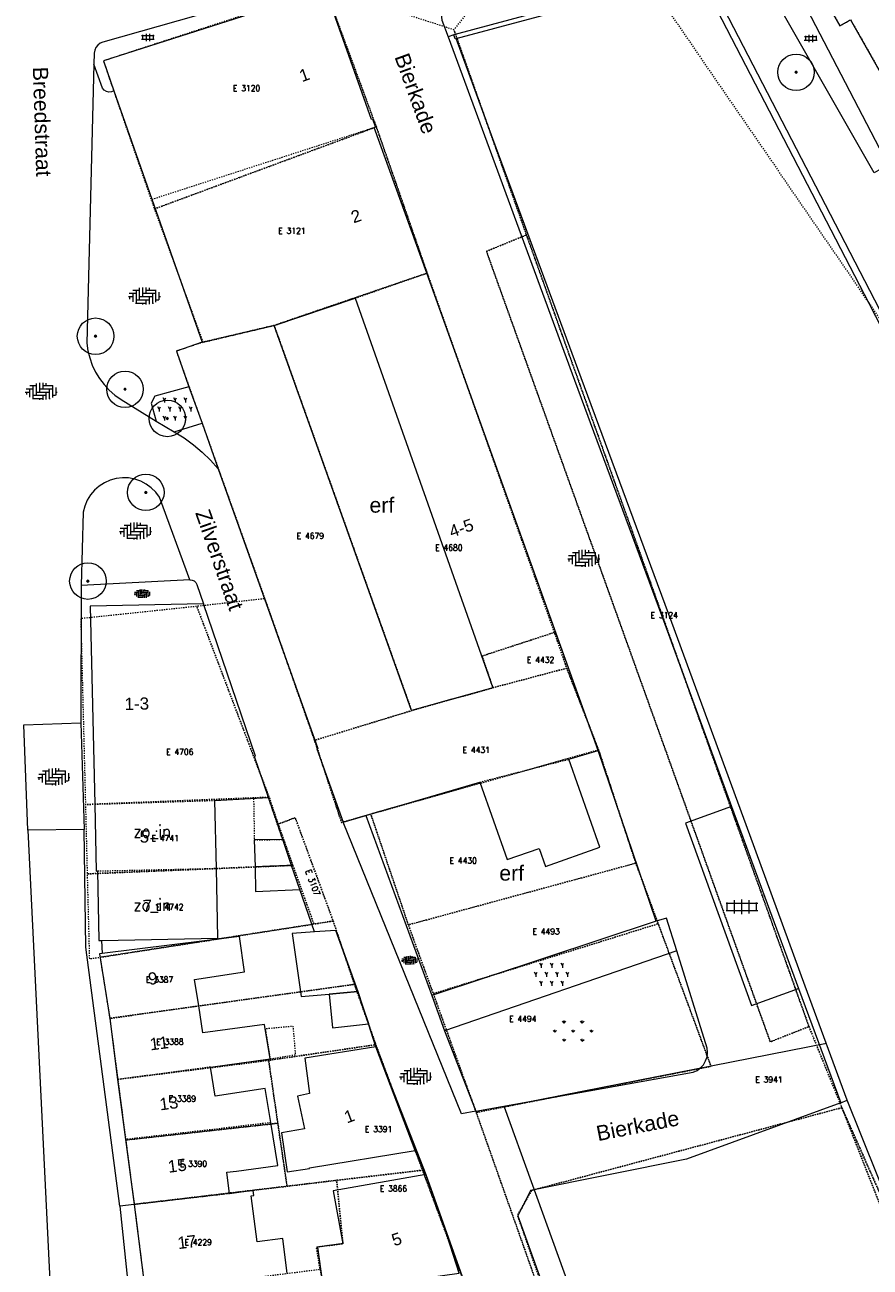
# Model space of a CAD drawing. Header units: metres. Extents: x 148648 to 148948, y 523974 to 524405.
# Tile 14 of 24: x 148728 to 148797, y 524227 to 524329. Entities that reach past the tile are written whole.
import ezdxf
from ezdxf.enums import TextEntityAlignment as Align

# ---------------------------------------------------------------- set-up
doc = ezdxf.new("R2010")
doc.units = ezdxf.units.M
doc.header["$LTSCALE"] = 0.001
doc.header["$MEASUREMENT"] = 0
doc.linetypes.add('DGN Style 2', pattern=[9.752608, 5.851565, -3.901043])
for name, color, linetype, lineweight in [('B-WE-GK-BESCHOEIING_DAMWAND-G', 1, 'Continuous', 13), ('B-WE-GK-KADEMUUR-GV', 1, 'Continuous', 0), ('B-WE-GR-BEPLANTING_CULTUUR_HEESTERS-GV', 102, 'Continuous', 0), ('B-WE-GR-BEPLANTING_CULTUUR_HEESTERS-SV', 102, 'Continuous', 0), ('B-WE-GR-BOOM-S-1000', 102, 'Continuous', 0), ('B-WE-GR-GRAS-GV', 3, 'Continuous', 0), ('B-WE-GR-GRAS-SV', 3, 'Continuous', 0), ('B-WE-IE-MEUBILAIR_WEGMEUBILAIR-S-1000', 7, 'Continuous', 13), ('B-WE-OG-TOPOGRAFIE-A-1000', 7, 'Continuous', 0), ('B-WE-OG-TOPOGRAFIE-SV', 252, 'Continuous', 0), ('B-WE-OG-TOPOGRAFIE_BEBOUWING_GEBOUW-GV', 1, 'Continuous', 13), ('B-WE-OG-TOPOGRAFIE_BEBOUWING_LUIFEL-GV', 20, 'DGN Style 2', 0), ('B-WE-OG-TOPOGRAFIE_BEBOUWING_OVERIG-GV', 41, 'Continuous', 0), ('B-WE-OG-TOPOGRAFIE_BEBOUWING_TUSSENMUUR-GV', 1, 'DGN Style 2', 0), ('B-WE-OG-TOPOGRAFIE_HUISNUMMER-A-1000', 7, 'Continuous', 0), ('B-WE-OG-TOPOGRAFIE_STRAATNAAM-A-1000', 7, 'Continuous', 0), ('B-WE-VH-VERHARDING_BETONELEMENT-SV', 252, 'Continuous', 0), ('B-WE-VH-VERHARDING_STRAATBAKSTEEN-GV', 252, 'Continuous', 0), ('B-WE-VH-VERHARDING_STRAATBAKSTEEN-SV', 252, 'Continuous', 0), ('B-WE-VH-VERHARDING_TEGEL-GV', 7, 'Continuous', 0), ('B-WE-VH-VERHARDING_TEGEL-SV', 252, 'Continuous', 0), ('BREEN_Ontwikkelgebied', 154, 'Continuous', 0), ('BRK_NUMMER_274', 7, 'Continuous', 0), ('BRK_PERCEEL_274', 4, 'Continuous', 0)]:
    doc.layers.add(name, color=color, linetype=linetype, lineweight=lineweight)
doc.styles.add('IMGEO_Nummeraanduiding_Huisnummer', font='Arial.ttf', dxfattribs={"height": 3.4})
doc.styles.add('IMGEO_OpenbareRuimte_Weg', font='Arial.ttf', dxfattribs={"height": 4.2})
doc.styles.add('Style-Arial', font='Arial.ttf')
doc.styles.add('Style-STANDARD', font='STANDARD.shx')

# ---------------------------------------------------------------- blocks, each defined once
blk = doc.blocks.new('*U3')
at = {"layer": 'B-WE-GR-BOOM-S-1000', "ltscale": 0.1}
h = blk.add_hatch(color=102, dxfattribs=at)
edge = h.paths.add_edge_path()
edge.add_arc((0, 0), 0.15, 0, 360)
at = {"layer": 'B-WE-GR-BOOM-S-1000', "ltscale": 0.1, "flags": 128}
blk.add_lwpolyline([(0.15, 0, 1), (-0.15, 0, 1)], format="xyb", close=True, dxfattribs=at)
blk = doc.blocks.new('IMGeo-Boom')
at = {"layer": 'B-WE-GR-BOOM-S-1000'}
blk.add_circle((0, 0), 0.3, dxfattribs=at)
at = {"layer": 'B-WE-GR-BOOM-S-1000', "ltscale": 0.1}
blk.add_circle((0, 0), 0.015, dxfattribs=at)
at = {"layer": 'B-WE-GR-BOOM-S-1000', "ltscale": 0.1, "xscale": 0.1, "yscale": 0.1, "zscale": 0.1}
blk.add_blockref('*U3', (0, 0), dxfattribs=at)
blk = doc.blocks.new('IMGeo-Gras')
at = {"layer": 'B-WE-GR-GRAS-SV', "ltscale": 0.1}
for p, q in [((-0.151, -0.01), (-0.165, 0.004)), ((-0.151, -0.01), (-0.151, 0.01)), ((-0.151, -0.01), (-0.136, 0.004)), ((-0.075, 0.065), (-0.089, 0.079)), ((-0.075, 0.065), (-0.075, 0.085)), ((-0.075, 0.065), (-0.061, 0.079)), ((0, -0.01), (-0.014, 0.004)), ((0, -0.01), (0, 0.01)), ((0, -0.01), (0.014, 0.004)), ((0.075, 0.065), (0.061, 0.079)), ((0.075, 0.065), (0.075, 0.085)), ((0.075, 0.065), (0.089, 0.079)), ((0.151, -0.01), (0.136, 0.004)), ((0.151, -0.01), (0.151, 0.01)), ((0.151, -0.01), (0.165, 0.004)), ((-0.075, -0.085), (-0.089, -0.071)), ((-0.075, -0.085), (-0.075, -0.065)), ((-0.075, -0.085), (-0.061, -0.071)), ((0.075, -0.085), (0.061, -0.071)), ((0.075, -0.085), (0.075, -0.065)), ((0.075, -0.085), (0.089, -0.071))]:
    blk.add_line(p, q, dxfattribs=at)
blk = doc.blocks.new('IMGeo-Heesters')
at = {"layer": 'B-WE-GR-BEPLANTING_CULTUUR_HEESTERS-SV'}
for p, q in [((-0.13, 0), (-0.141, 0.019)), ((-0.13, 0), (-0.119, 0.019)), ((-0.087, 0.075), (-0.097, 0.094)), ((-0.087, 0.075), (-0.076, 0.094)), ((-0.087, 0.075), (-0.087, 0.056)), ((-0.043, 0), (-0.054, 0.019)), ((-0.043, 0), (-0.032, 0.019)), ((0, 0.075), (-0.011, 0.094)), ((0, 0.075), (0.011, 0.094)), ((0, 0.075), (0, 0.056)), ((0.043, 0), (0.032, 0.019)), ((0.043, 0), (0.054, 0.019)), ((0.087, 0.075), (0.076, 0.094)), ((0.087, 0.075), (0.097, 0.094)), ((0.087, 0.075), (0.087, 0.056)), ((0.13, 0), (0.119, 0.019)), ((0.13, 0), (0.141, 0.019)), ((-0.13, 0), (-0.13, -0.019)), ((-0.087, -0.075), (-0.097, -0.056)), ((-0.087, -0.075), (-0.076, -0.056)), ((-0.087, -0.075), (-0.087, -0.094)), ((-0.043, 0), (-0.043, -0.019)), ((0, -0.075), (-0.011, -0.056)), ((0, -0.075), (0.011, -0.056)), ((0, -0.075), (0, -0.094)), ((0.043, 0), (0.043, -0.019)), ((0.087, -0.075), (0.076, -0.056)), ((0.087, -0.075), (0.097, -0.056)), ((0.087, -0.075), (0.087, -0.094)), ((0.13, 0), (0.13, -0.019))]:
    blk.add_line(p, q, dxfattribs=at)
blk = doc.blocks.new('IMGeo-Erf')
at = {"layer": 'B-WE-OG-TOPOGRAFIE-SV', "style": 'Style-Arial'}
blk.add_text('erf', height=0.25, dxfattribs=at).set_placement((-0.027, 0), align=Align.MIDDLE_CENTER)
blk = doc.blocks.new('IMGeo-Klinkers')
at = {"layer": 'B-WE-VH-VERHARDING_STRAATBAKSTEEN-SV'}
for p, q in [((-0.209, 0.037), (-0.115, 0.037)), ((-0.16, 0.037), (-0.16, -0.08)), ((-0.158, 0.081), (-0.071, 0.081)), ((-0.115, 0.081), (-0.115, -0.097)), ((-0.071, 0.111), (-0.071, -0.053)), ((-0.026, 0.116), (-0.026, -0.008)), ((-0.026, 0.037), (0.153, 0.037)), ((0.019, 0.117), (0.019, 0.037)), ((0.019, 0.081), (0.158, 0.081)), ((0.063, 0.112), (0.063, 0.081)), ((0.108, 0.037), (0.108, -0.102)), ((0.153, 0.081), (0.153, -0.084)), ((0.198, 0.052), (0.198, -0.053)), ((-0.219, -0.008), (-0.16, -0.008)), ((-0.205, -0.008), (-0.205, -0.043)), ((-0.122, -0.097), (0.019, -0.097)), ((-0.115, -0.053), (0.063, -0.053)), ((-0.071, -0.008), (0.108, -0.008)), ((-0.026, -0.097), (-0.026, -0.116)), ((0.019, -0.053), (0.019, -0.117)), ((0.063, -0.008), (0.063, -0.112)), ((0.108, -0.097), (0.122, -0.097)), ((0.153, -0.053), (0.196, -0.053)), ((0.198, -0.008), (0.219, -0.008))]:
    blk.add_line(p, q, dxfattribs=at)
blk = doc.blocks.new('IMGeo-Betonelement')
at = {"layer": 'B-WE-VH-VERHARDING_BETONELEMENT-SV'}
for p, q in [((-0.217, 0.05), (-0.2, 0.05)), ((-0.2, 0.05), (-0.2, 0.06)), ((-0.2, -0.05), (-0.2, 0.05)), ((-0.2, 0.05), (-0.1, 0.05)), ((-0.1, 0.05), (-0.1, 0.092)), ((-0.1, -0.05), (-0.1, 0.05)), ((-0.1, 0.05), (0, 0.05)), ((0, 0.05), (0, 0.1)), ((0, -0.05), (0, 0.05)), ((0, 0.05), (0.1, 0.05)), ((0.1, 0.05), (0.1, 0.092)), ((0.1, -0.05), (0.1, 0.05)), ((0.1, 0.05), (0.2, 0.05)), ((0.2, 0.05), (0.2, 0.06)), ((0.2, -0.05), (0.2, 0.05)), ((0.2, 0.05), (0.217, 0.05)), ((-0.217, -0.05), (-0.2, -0.05)), ((-0.2, -0.06), (-0.2, -0.05)), ((-0.2, -0.05), (-0.1, -0.05)), ((-0.1, -0.092), (-0.1, -0.05)), ((-0.1, -0.05), (0, -0.05)), ((0, -0.1), (0, -0.05)), ((0, -0.05), (0.1, -0.05)), ((0.1, -0.092), (0.1, -0.05)), ((0.1, -0.05), (0.2, -0.05)), ((0.2, -0.06), (0.2, -0.05)), ((0.2, -0.05), (0.217, -0.05))]:
    blk.add_line(p, q, dxfattribs=at)
blk = doc.blocks.new('IMGeo-Tegels')
at = {"layer": 'B-WE-VH-VERHARDING_TEGEL-SV'}
for p, q in [((-0.173, 0.05), (0.173, 0.05)), ((-0.145, 0.069), (-0.145, -0.069)), ((-0.048, 0.098), (-0.048, -0.098)), ((0.05, 0.098), (0.05, -0.098)), ((0.147, 0.068), (0.147, -0.068)), ((-0.175, -0.048), (0.175, -0.048))]:
    blk.add_line(p, q, dxfattribs=at)

msp = doc.modelspace()

# ---------------------------------------------------------------- linework, layer by layer
at = {"layer": 'B-WE-GK-BESCHOEIING_DAMWAND-G', "flags": 128}
for points in [[(148762.42, 524327.76), (148765.61, 524319.12), (148772.82, 524299.53), (148780.22, 524279.48), (148785.72, 524264.48)], [(148795.21, 524240.35), (148791.78, 524249.72), (148787.22, 524262.16), (148780.8, 524279.61), (148773.35, 524299.72), (148766.1, 524319.38), (148763.08, 524327.61)], [(148785.72, 524264.48), (148786.65, 524261.96), (148788.45, 524257.02), (148791.23, 524249.53)], [(148791.23, 524249.53), (148794.69, 524240.12)], [(148794.69, 524240.12), (148795.21, 524240.35)], [(148820.74, 524176.78), (148796.34, 524237.55), (148795.21, 524240.35)]]:
    msp.add_lwpolyline(points, dxfattribs=at)
at = {"layer": 'B-WE-GK-KADEMUUR-GV', "flags": 128}
for points in [[(148785.19, 524333.93), (148762.9, 524327.93)], [(148763.08, 524327.61), (148782.97, 524332.96)], [(148782.97, 524332.96), (148797.01, 524305.85), (148808.98, 524282.52), (148814.4, 524272), (148816.83, 524267.27), (148817.68, 524265.2), (148823.01, 524252.15), (148829.37, 524236.38), (148835.66, 524220.95), (148836.69, 524218.47)], [(148837.18, 524218.68), (148836.17, 524221.16), (148829.88, 524236.59), (148823.52, 524252.35), (148818.19, 524265.41), (148817.33, 524267.5), (148814.89, 524272.25), (148809.47, 524282.77), (148797.5, 524306.1), (148793.43, 524313.95), (148783.51, 524333.11)], [(148762.9, 524327.93), (148762.42, 524327.76)], [(148763.08, 524327.61), (148763, 524327.59), (148762.9, 524327.93)]]:
    msp.add_lwpolyline(points, dxfattribs=at)
at = {"layer": 'B-WE-GR-BEPLANTING_CULTUUR_HEESTERS-GV', "flags": 128}
msp.add_lwpolyline([(148779.53, 524255.05), (148761.07, 524248.94)], dxfattribs=at)
at = {"layer": 'B-WE-GR-GRAS-GV', "flags": 128}
msp.add_lwpolyline([(148781.21, 524252.62), (148762.13, 524246.03)], dxfattribs=at)
at = {"layer": 'B-WE-IE-MEUBILAIR_WEGMEUBILAIR-S-1000'}
for p in [(148738.44, 524262.44), (148738.44, 524256.4)]:
    msp.add_point(p, dxfattribs=at)
at = {"layer": 'B-WE-OG-TOPOGRAFIE_BEBOUWING_GEBOUW-GV', "flags": 128}
for points in [[(148752.47, 524331.67), (148734.08, 524325.77), (148734.94, 524323.31)], [(148756.35, 524320.31), (148756.45, 524320.35), (148756.22, 524320.98), (148756.13, 524320.95), (148752.57, 524331.05), (148752.67, 524331.08), (148752.47, 524331.67)], [(148792.73, 524332), (148794.62, 524328.66), (148795.5, 524329.16), (148799.34, 524322.39)], [(148734.94, 524323.31), (148738.07, 524314.4)], [(148760.68, 524308.33), (148756.35, 524320.31)], [(148738.07, 524314.4), (148742.19, 524302.66)], [(148774.74, 524269.07), (148760.68, 524308.33)], [(148754.78, 524306.27), (148766.1, 524274.24), (148759.42, 524272.36), (148748.12, 524304.03)], [(148748.12, 524304.03), (148754.78, 524306.27)], [(148742.19, 524302.66), (148740.08, 524301.92), (148741.12, 524298.99)], [(148741.12, 524298.99), (148742.2, 524295.98)], [(148742.2, 524295.98), (148743.53, 524292.24)], [(148743.53, 524292.24), (148751.72, 524269.25), (148751.63, 524269.22), (148753.78, 524263.19)], [(148742.32, 524281.15), (148733.01, 524280.96), (148733.37, 524264.67)], [(148747.65, 524265.21), (148746.5, 524268.58), (148746.6, 524268.62), (148742.32, 524281.15)], [(148772.33, 524268.36), (148774.74, 524269.07)], [(148765.02, 524266.49), (148767.28, 524260.11), (148769.9, 524261.04), (148770.43, 524259.56), (148774.89, 524261.14), (148772.33, 524268.36)], [(148755.65, 524263.74), (148765.02, 524266.49)], [(148743.24, 524264.98), (148747.65, 524265.21)], [(148743.37, 524259.39), (148743.24, 524264.98)], [(148733.37, 524264.67), (148733.49, 524259.17), (148733.6, 524259.18)], [(148753.78, 524263.19), (148755.65, 524263.74)], [(148748.82, 524261.77), (148746.49, 524261.73), (148746.56, 524259.51)], [(148749.55, 524259.63), (148748.82, 524261.77)], [(148733.6, 524259.18), (148733.72, 524253.46), (148733.92, 524253.47)], [(148733.92, 524253.47), (148743.49, 524253.66), (148743.37, 524259.39)], [(148746.56, 524259.51), (148746.58, 524257.5), (148750.23, 524257.65)], [(148750.23, 524257.65), (148749.55, 524259.63)], [(148741.92, 524248.08), (148741.58, 524250.27), (148745.69, 524250.9), (148745.27, 524253.78), (148733.98, 524252.4)], [(148751.43, 524254.17), (148749.6, 524254.05), (148750.33, 524248.85), (148752.63, 524249.06)], [(148754.99, 524249.28), (148753.19, 524254.29), (148751.43, 524254.17)], [(148733.98, 524252.4), (148733.75, 524252.36), (148734.61, 524247.06)], [(148752.63, 524249.06), (148754.99, 524249.28)], [(148742.89, 524243.06), (148747.79, 524243.74), (148747.33, 524246.55), (148742.26, 524245.87), (148741.92, 524248.08)], [(148734.61, 524247.06), (148735.25, 524242.03)], [(148756.49, 524244.72), (148750.63, 524243.8), (148751.03, 524240.89), (148750.04, 524240.66), (148750.61, 524237.97), (148748.71, 524237.65), (148749.18, 524234.45), (148751.02, 524234.72), (148751.02, 524234.78), (148759.71, 524236.2)], [(148759.71, 524236.2), (148756.49, 524244.72)], [(148747.84, 524238.49), (148747.39, 524241.31), (148743.27, 524240.67), (148742.89, 524243.06)], [(148735.25, 524242.03), (148735.91, 524237.11)], [(148744.46, 524232.65), (148744.23, 524234.41), (148745.02, 524234.51), (148748.41, 524234.96), (148747.84, 524238.49)], [(148735.91, 524237.11), (148736.62, 524231.77)], [(148760.58, 524234.23), (148752.96, 524232.88), (148753.77, 524228.54), (148751.68, 524228.25), (148752.21, 524224.49), (148755.73, 524224.98), (148755.72, 524225.06), (148763.32, 524226.12)], [(148763.32, 524226.12), (148762.11, 524229.88), (148760.58, 524234.23)], [(148749.2, 524226.1), (148748.82, 524228.97), (148746.73, 524228.69), (148746.23, 524232.48), (148746.44, 524232.51), (148746.39, 524232.9), (148744.46, 524232.65)], [(148736.62, 524231.77), (148737.52, 524224.62)]]:
    msp.add_lwpolyline(points, dxfattribs=at)
at = {"layer": 'B-WE-OG-TOPOGRAFIE_BEBOUWING_LUIFEL-GV', "flags": 128}
for points in [[(148746.49, 524261.73), (148748.82, 524261.77), (148747.65, 524265.21), (148746.43, 524265.14), (148746.49, 524261.73)], [(148747.79, 524243.74), (148749.89, 524244.08), (148749.69, 524246.41), (148747.39, 524246.19), (148747.79, 524243.74)]]:
    msp.add_lwpolyline(points, dxfattribs=at)
at = {"layer": 'B-WE-OG-TOPOGRAFIE_BEBOUWING_OVERIG-GV', "flags": 128}
for points in [[(148754.99, 524249.28), (148752.63, 524249.06)], [(148752.63, 524249.06), (148752.91, 524246.28), (148755.87, 524246.61)], [(148755.87, 524246.61), (148755.91, 524246.61), (148754.99, 524249.28)]]:
    msp.add_lwpolyline(points, dxfattribs=at)
at = {"layer": 'B-WE-OG-TOPOGRAFIE_BEBOUWING_TUSSENMUUR-GV', "flags": 128}
for points in [[(148738.07, 524314.4), (148756.35, 524320.31)], [(148754.78, 524306.27), (148760.68, 524308.33)], [(148742.19, 524302.66), (148748.12, 524304.03)], [(148765.02, 524266.49), (148772.33, 524268.36)], [(148733.37, 524264.67), (148743.24, 524264.98)], [(148733.6, 524259.18), (148743.37, 524259.39)], [(148749.55, 524259.63), (148746.56, 524259.51)], [(148741.92, 524248.08), (148734.61, 524247.06)], [(148742.89, 524243.06), (148735.25, 524242.03)], [(148747.84, 524238.49), (148744.76, 524238.13), (148743.76, 524238), (148735.91, 524237.11)], [(148744.46, 524232.65), (148736.62, 524231.77)]]:
    msp.add_lwpolyline(points, dxfattribs=at)
at = {"layer": 'B-WE-VH-VERHARDING_STRAATBAKSTEEN-GV', "flags": 128}
for points in [[(148762.13, 524333.15), (148761.77, 524330.36), (148761.89, 524329.12), (148762.42, 524327.76)], [(148752.3, 524331.91), (148752.06, 524332.05), (148751.8, 524332.15), (148751.53, 524332.2), (148751.25, 524332.19), (148750.98, 524332.14), (148734.05, 524327.32), (148733.82, 524327.22), (148733.62, 524327.07), (148733.47, 524326.87), (148733.37, 524326.65), (148733.33, 524326.4), (148733.31, 524325.51)], [(148733.31, 524325.51), (148732.73, 524302.57), (148732.81, 524301.95), (148732.96, 524301.35), (148733.17, 524300.76), (148733.43, 524300.19), (148733.76, 524299.66), (148734.14, 524299.16), (148734.56, 524298.71), (148735.03, 524298.3), (148735.54, 524297.94), (148738.43, 524296.16)], [(148741.12, 524298.99), (148738.32, 524298.22), (148738.02, 524297.65), (148738.43, 524296.16)], [(148738.43, 524296.16), (148739.91, 524295.29)], [(148739.91, 524295.29), (148742.2, 524295.98)], [(148739.91, 524295.29), (148740.71, 524294.78), (148741.48, 524294.21), (148742.2, 524293.6), (148742.89, 524292.94), (148743.53, 524292.24)], [(148741.2, 524283.11), (148738.69, 524289.91), (148738.39, 524290.32), (148738.02, 524290.69), (148737.61, 524290.99), (148737.15, 524291.23), (148736.67, 524291.4), (148736.16, 524291.49), (148735.65, 524291.51), (148735.14, 524291.45), (148734.64, 524291.31), (148734.17, 524291.1), (148733.73, 524290.82), (148733.35, 524290.48), (148733.02, 524290.09), (148732.75, 524289.65), (148732.55, 524289.17), (148732.43, 524288.67), (148732.26, 524282.65)], [(148732.26, 524282.65), (148732.24, 524271.37)], [(148741.2, 524283.11), (148732.26, 524282.65)], [(148741.2, 524283.11), (148741.38, 524283.09), (148741.54, 524283.02), (148741.67, 524282.89), (148741.76, 524282.74), (148742.32, 524281.15)], [(148727.55, 524271.19), (148732.24, 524271.37)], [(148727.86, 524262.53), (148727.55, 524271.19)], [(148732.24, 524271.37), (148732.5, 524262.58)], [(148779.53, 524255.05), (148774.74, 524269.07)], [(148748.82, 524261.77), (148747.65, 524265.21)], [(148785.72, 524264.48), (148781.92, 524263.1), (148787.37, 524248.11), (148791.23, 524249.53)], [(148764.71, 524239.44), (148763.53, 524239.22), (148753.78, 524263.19)], [(148755.65, 524263.74), (148761.07, 524248.94)], [(148732.5, 524262.58), (148727.86, 524262.53)], [(148727.86, 524262.53), (148729.97, 524219.31)], [(148735.43, 524231.61), (148732.65, 524252.91), (148732.5, 524262.58)], [(148751.43, 524254.17), (148750.23, 524257.65)], [(148781.21, 524252.62), (148780.37, 524255.31), (148779.53, 524255.05)], [(148733.92, 524253.47), (148733.98, 524252.4)], [(148764.71, 524239.44), (148782.55, 524242.65), (148782.88, 524242.79), (148783.17, 524242.99), (148783.41, 524243.25), (148783.58, 524243.56), (148783.7, 524243.9), (148783.73, 524244.25), (148783.7, 524244.6), (148781.21, 524252.62)], [(148755.87, 524246.61), (148754.99, 524249.28)], [(148761.07, 524248.94), (148762.13, 524246.03)], [(148756.49, 524244.72), (148755.87, 524246.61)], [(148762.13, 524246.03), (148764.71, 524239.44)], [(148794.69, 524240.12), (148782.01, 524235.49), (148769.2, 524232.91), (148768.15, 524230.82), (148777.11, 524205.9), (148787.08, 524177.04), (148790.84, 524166.25)], [(148760.58, 524234.23), (148759.71, 524236.2)], [(148736.62, 524231.77), (148735.43, 524231.61)], [(148735.43, 524231.61), (148736.66, 524219.81)]]:
    msp.add_lwpolyline(points, dxfattribs=at)
at = {"layer": 'B-WE-VH-VERHARDING_TEGEL-GV', "flags": 128}
for points in [[(148798.59, 524317.24), (148787.74, 524338.12), (148785.84, 524337.24)], [(148798.59, 524317.24), (148797.43, 524316.58), (148787.56, 524333.92)], [(148734.94, 524323.31), (148734.75, 524323.22), (148734.54, 524323.2), (148734.33, 524323.25), (148734.15, 524323.36), (148734.02, 524323.52), (148733.31, 524325.51)]]:
    msp.add_lwpolyline(points, dxfattribs=at)
at = {"layer": 'BREEN_Ontwikkelgebied', "color": 0}
msp.add_lwpolyline([(148753.19, 524254.29), (148755, 524249.28), (148756.49, 524244.72), (148760.58, 524234.23), (148763.7, 524225.46), (148768.82, 524210.27), (148771.35, 524203.8), (148774.9, 524193.65), (148777.44, 524186.87), (148785.49, 524163), (148790.33, 524149.12), (148792.55, 524141.54), (148794.63, 524132.78), (148799.07, 524112.71), (148800.66, 524105.95), (148802.95, 524097.84), (148806.3, 524083.31)], dxfattribs=at)
at = {"layer": 'BREEN_Ontwikkelgebied', "color": 2}
msp.add_lwpolyline([(148793.51, 524244.99), (148767.02, 524239.78), (148773.68, 524221.38), (148787.85, 524180.62), (148816.87, 524189.14)], dxfattribs=at)
at = {"layer": 'BRK_PERCEEL_274', "linetype": 'DGN Style 2', "lineweight": 0, "flags": 128}
for points in [[(148843.5, 524353.57), (148843.09, 524353.61), (148842.68, 524353.58), (148842.27, 524353.5), (148841.89, 524353.36), (148832.8, 524351.14), (148828.51, 524350), (148827.73, 524351.31), (148825.57, 524349.98), (148825.96, 524349.32), (148818.85, 524347.42), (148818.11, 524348.74), (148815.92, 524347.4), (148816.27, 524346.72), (148809.35, 524344.89), (148808.44, 524346.38), (148804.15, 524343.57), (148804.75, 524342.59), (148791.79, 524339.06), (148791.75, 524339.45), (148791.64, 524339.82), (148791.44, 524340.16), (148791.19, 524340.46), (148790.88, 524340.7), (148790.52, 524340.87), (148790.14, 524340.97), (148789.75, 524340.99), (148789.36, 524340.93), (148788.99, 524340.79), (148788.66, 524340.59), (148788.38, 524340.31), (148788.15, 524339.99), (148788.01, 524339.66), (148787.92, 524339.31), (148787.9, 524338.96), (148787.95, 524338.6), (148788.06, 524338.26), (148788.24, 524337.94), (148788.48, 524337.65), (148788.77, 524337.42), (148789.09, 524337.24), (148789.44, 524337.13), (148789.81, 524337.08), (148790.18, 524337.11), (148790.54, 524337.21), (148790.87, 524337.37), (148793.63, 524332.51), (148792.73, 524332), (148794.62, 524328.66), (148795.5, 524329.16), (148799.32, 524322.42), (148798.37, 524321.84), (148799.74, 524319.41), (148800.7, 524319.99), (148801.41, 524318.74), (148802.89, 524319.65), (148802.84, 524319.73), (148812.41, 524325.06), (148812.49, 524324.93), (148814.99, 524326.35), (148813.22, 524329.54), (148817.45, 524332.18), (148816.65, 524333.49), (148829.98, 524341.57), (148832.47, 524337.49), (148846.27, 524346.5), (148844.04, 524350.13), (148844.33, 524350.36), (148844.57, 524350.64), (148844.75, 524350.96), (148844.86, 524351.3), (148844.91, 524351.67), (148844.89, 524352.03), (148844.8, 524352.38), (148844.64, 524352.71), (148844.42, 524353.01), (148844.15, 524353.25), (148843.84, 524353.44)], [(148861.54, 524063.09), (148854.13, 524114.31), (148847.3, 524172.6), (148843.05, 524196.49), (148842.54, 524196.33), (148835.67, 524218.35), (148836.63, 524218.65), (148836.37, 524219.38), (148812.21, 524283.76), (148776.98, 524335.09), (148773.45, 524334.56), (148766.7, 524333.01), (148765.13, 524331.23), (148762.9, 524328.33), (148768.86, 524311.47), (148792.08, 524246.39), (148794.79, 524239.72), (148815.75, 524192.43), (148820.91, 524177.23), (148825.65, 524162.16), (148829.18, 524143.08), (148825.58, 524111.19), (148825.23, 524108.08), (148823.26, 524091.75), (148820.2, 524065.65), (148837.3, 524064.68), (148837.24, 524063.8), (148861.48, 524062.31)], [(148756.52, 524320.35), (148752.32, 524331.72), (148734.08, 524325.77), (148738.27, 524313.6)], [(148774.79, 524269.13), (148777.85, 524259.82), (148779.69, 524254.84), (148784.03, 524243.12), (148764.73, 524239.33), (148771.08, 524221.38), (148771.25, 524221.43), (148771.38, 524221.48), (148768.13, 524230.87), (148769.27, 524232.91), (148794.79, 524239.72), (148792.08, 524246.39), (148788.9, 524245.13), (148765.57, 524310.12), (148768.86, 524311.47), (148762.9, 524328.33), (148752.32, 524331.72), (148756.52, 524320.35), (148760.7, 524308.33), (148771.16, 524278.79), (148772.17, 524275.85)], [(148756.52, 524320.35), (148738.27, 524313.6), (148742.27, 524302.64), (148748.12, 524304.03), (148760.7, 524308.33)], [(148792.08, 524246.39), (148768.86, 524311.47), (148765.57, 524310.12), (148788.9, 524245.13)], [(148771.16, 524278.79), (148760.7, 524308.33), (148748.12, 524304.03), (148759.42, 524272.36), (148766.1, 524274.24), (148765.21, 524276.85)], [(148742.27, 524302.64), (148740.08, 524301.92), (148747.35, 524281.56), (148747.49, 524281.18), (148751.44, 524269.92), (148759.42, 524272.36), (148748.12, 524304.03)], [(148806.26, 524083.3), (148810.04, 524067.59), (148820.2, 524065.65), (148823.26, 524091.75), (148810.33, 524092.17), (148802.28, 524125.52), (148796.85, 524148.6), (148791.58, 524166.56), (148785.94, 524181.48), (148776.9, 524205.99), (148771.25, 524221.43), (148771.08, 524221.38), (148764.73, 524239.33), (148761.2, 524249.09), (148759.15, 524254.75), (148756.06, 524263.86), (148753.66, 524263.17), (148753, 524265.17), (148751.44, 524269.92), (148747.49, 524281.18), (148747.35, 524281.56), (148741.76, 524280.93), (148747.71, 524265.24), (148748.45, 524263.03), (148749.85, 524263.56), (148752.97, 524255.07), (148754.72, 524249.86), (148756.48, 524244.9), (148760.32, 524234.58), (148763.7, 524225.46), (148765.13, 524220.54), (148768.7, 524210.24), (148770.92, 524203.92), (148772.53, 524199.4), (148774.45, 524193.7), (148774.9, 524192.51), (148779.4, 524179.55), (148781.23, 524174.93), (148783.29, 524168.95), (148785.49, 524163), (148787.61, 524156.97), (148788.02, 524155.58), (148790.9, 524147.74), (148792.55, 524141.54), (148792.89, 524140.18), (148794.67, 524133.06), (148798.06, 524118.75), (148799.34, 524112.72), (148800.27, 524108.43), (148800.72, 524105.47), (148800.73, 524105.12), (148801.66, 524104.45), (148802.21, 524101.8), (148801.62, 524100.48), (148801.19, 524100.45), (148801.37, 524098.66), (148803.09, 524097.18), (148804.34, 524091.95)], [(148747.71, 524265.24), (148741.76, 524280.93), (148732.22, 524279.92), (148732.61, 524264.64)], [(148771.16, 524278.79), (148765.21, 524276.85), (148766.1, 524274.24), (148772.17, 524275.85)], [(148774.79, 524269.13), (148772.17, 524275.85), (148766.1, 524274.24), (148759.42, 524272.36), (148751.44, 524269.92), (148753, 524265.17), (148753.66, 524263.17), (148756.06, 524263.86)], [(148777.85, 524259.82), (148774.79, 524269.13), (148756.06, 524263.86), (148759.15, 524254.75)], [(148749.66, 524259.64), (148748.45, 524263.03), (148747.71, 524265.24), (148732.61, 524264.64), (148732.75, 524258.94)], [(148749.66, 524259.64), (148751.39, 524254.81), (148752.97, 524255.07), (148749.85, 524263.56), (148748.45, 524263.03)], [(148777.85, 524259.82), (148759.15, 524254.75), (148761.2, 524249.09), (148779.69, 524254.84)], [(148749.66, 524259.64), (148732.75, 524258.94), (148732.93, 524251.96), (148733.81, 524252.08), (148751.39, 524254.81)], [(148752.97, 524255.07), (148751.39, 524254.81), (148733.81, 524252.08), (148734.61, 524247.06), (148754.72, 524249.86)], [(148761.2, 524249.09), (148764.73, 524239.33), (148784.03, 524243.12), (148779.69, 524254.84)], [(148735.27, 524242.05), (148747.67, 524243.61), (148756.48, 524244.9), (148754.72, 524249.86), (148734.61, 524247.06)], [(148748.42, 524238.44), (148749.18, 524233.26), (148753.26, 524233.75), (148760.32, 524234.58), (148756.48, 524244.9), (148747.67, 524243.61)], [(148748.42, 524238.44), (148747.67, 524243.61), (148735.27, 524242.05), (148735.92, 524237.06)], [(148794.79, 524239.72), (148769.27, 524232.91), (148768.13, 524230.87), (148771.38, 524221.48), (148778.92, 524224.3), (148779.6, 524222.46), (148782.59, 524223.57), (148783.43, 524221.32), (148787.61, 524222.88), (148788.51, 524220.55), (148791.82, 524211.39), (148776.9, 524205.99), (148785.94, 524181.48), (148813.64, 524191.66)], [(148813.64, 524191.66), (148815.75, 524192.43), (148794.79, 524239.72)], [(148749.18, 524233.26), (148748.42, 524238.44), (148735.92, 524237.06), (148736.62, 524231.77)], [(148760.32, 524234.58), (148753.26, 524233.75), (148753.77, 524228.54), (148751.6, 524228.26), (148751.89, 524226.44), (148752.34, 524223.65), (148763.7, 524225.46)], [(148749.18, 524233.26), (148736.62, 524231.77), (148737.52, 524224.62), (148751.89, 524226.44), (148751.6, 524228.26), (148753.77, 524228.54), (148753.26, 524233.75)]]:
    msp.add_lwpolyline(points, close=True, dxfattribs=at)

# ---------------------------------------------------------------- block references
at = {"layer": 'B-WE-GR-BEPLANTING_CULTUUR_HEESTERS-SV', "xscale": 10, "yscale": 10, "zscale": 10}
for p in [(148739.97, 524297.14), (148770.94, 524250.67)]:
    msp.add_blockref('IMGeo-Heesters', p, dxfattribs=at)
at = {"layer": 'B-WE-GR-BOOM-S-1000', "xscale": 5, "yscale": 5, "zscale": 10}
for p in [(148791.02, 524324.84), (148733.44, 524303.14), (148735.86, 524298.78), (148739.34, 524296.38), (148737.57, 524290.3), (148732.81, 524283.01)]:
    msp.add_blockref('IMGeo-Boom', p, dxfattribs=at)
at = {"layer": 'B-WE-GR-GRAS-SV', "xscale": 10, "yscale": 10, "zscale": 10}
msp.add_blockref('IMGeo-Gras', (148772.7, 524246.03), dxfattribs=at)
at = {"layer": 'B-WE-OG-TOPOGRAFIE-SV', "xscale": 5, "yscale": 5, "zscale": 10}
for p in [(148757.11, 524289.26), (148767.78, 524259.01)]:
    msp.add_blockref('IMGeo-Erf', p, dxfattribs=at)
at = {"layer": 'B-WE-VH-VERHARDING_BETONELEMENT-SV', "xscale": 6, "yscale": 6, "zscale": 10}
msp.add_blockref('IMGeo-Betonelement', (148786.57, 524256.23), dxfattribs=at)
at = {"layer": 'B-WE-VH-VERHARDING_STRAATBAKSTEEN-SV', "zscale": 10}
for p, xscale, yscale in [((148737.46, 524306.45), 6, 6), ((148728.98, 524298.6), 6, 6), ((148736.73, 524287.13), 6, 6), ((148773.58, 524284.88), 6, 6), ((148737.28, 524281.98), 3, 3), ((148730.02, 524266.92), 6, 6), ((148759.25, 524251.84), 3, 3), ((148759.75, 524242.3), 6, 6)]:
    msp.add_blockref('IMGeo-Klinkers', p, dxfattribs=dict(at, xscale=xscale, yscale=yscale))
at = {"layer": 'B-WE-VH-VERHARDING_TEGEL-SV', "xscale": 3, "yscale": 3, "zscale": 10}
for p in [(148737.73, 524327.7), (148792.22, 524327.62)]:
    msp.add_blockref('IMGeo-Tegels', p, dxfattribs=at)

# ---------------------------------------------------------------- texts
at = {"layer": 'B-WE-OG-TOPOGRAFIE-A-1000', "style": 'Style-STANDARD'}
for p in [(148738.1, 524262.44), (148738.1, 524256.4)]:
    msp.add_text('zo_in', height=1, dxfattribs=at).set_placement(p, align=Align.MIDDLE_CENTER)
at = {"layer": 'B-WE-OG-TOPOGRAFIE_HUISNUMMER-A-1000', "color": 7, "style": 'IMGEO_Nummeraanduiding_Huisnummer'}
for s, rotation, p in [('1', 19.9, (148750.6, 524324.62)), ('2', 19.5, (148754.85, 524313.01)), ('4-5', 19.4, (148763.5, 524287.37)), ('1-3', 1.3, (148736.83, 524272.93)), ('5', 1.3, (148737.45, 524262.01)), ('7', 1.3, (148737.69, 524256.31)), ('9', 9.2, (148738.15, 524250.35)), ('11', 7.3, (148738.66, 524245.02)), ('13', 7.6, (148739.46, 524240.09)), ('1', 20.7, (148754.29, 524239.02)), ('15', 7.6, (148740.15, 524234.96)), ('17', 7.2, (148740.95, 524228.68)), ('5', 18.6, (148758.19, 524228.91))]:
    msp.add_text(s, height=1, rotation=rotation, dxfattribs=at).set_placement(p, align=Align.MIDDLE_CENTER)
at = {"layer": 'B-WE-OG-TOPOGRAFIE_STRAATNAAM-A-1000', "color": 7, "style": 'IMGEO_OpenbareRuimte_Weg'}
for s, rotation, p in [('Bierkade', 289.9929, (148759.76, 524323.09)), ('Breedstraat', 271.8347, (148729.05, 524320.78)), ('Zilverstraat', 289.2684, (148743.63, 524284.76)), ('Bierkade', 11.0629, (148778, 524238.24))]:
    msp.add_text(s, height=1.25, rotation=rotation, dxfattribs=at).set_placement(p, align=Align.MIDDLE_CENTER)
at = {"layer": 'BRK_NUMMER_274', "color": 7, "linetype": 'Continuous', "lineweight": 0, "style": 'Style-STANDARD'}
for s, p in [('E 3120', (148744.73, 524323.28)), ('E 3121', (148748.46, 524311.56)), ('E 4679', (148749.97, 524286.48)), ('E 4680', (148761.36, 524285.51)), ('E 3124', (148779.06, 524279.96)), ('E 4432', (148768.9, 524276.29)), ('E 4706', (148739.24, 524268.72)), ('E 4431', (148763.61, 524268.88)), ('E 4741', (148738.04, 524261.63)), ('E 4430', (148762.54, 524259.78)), ('E 4742', (148738.42, 524255.97)), ('E 4493', (148769.35, 524253.96)), ('E 3387', (148737.57, 524250)), ('E 4494', (148767.43, 524246.78)), ('E 3388', (148738.43, 524244.89)), ('E 3941', (148787.67, 524241.78)), ('E 3389', (148739.45, 524240.21)), ('E 3391', (148755.58, 524237.71)), ('E 3390', (148740.36, 524234.86)), ('E 3866', (148756.8, 524232.82)), ('E 4229', (148740.75, 524228.41))]:
    msp.add_text(s, height=0.5, dxfattribs=at).set_placement(p)
msp.add_text('E 3107', height=0.5, rotation=290.678, dxfattribs=at).set_placement((148750.66, 524259.18))

doc.saveas('drawing.dxf')
